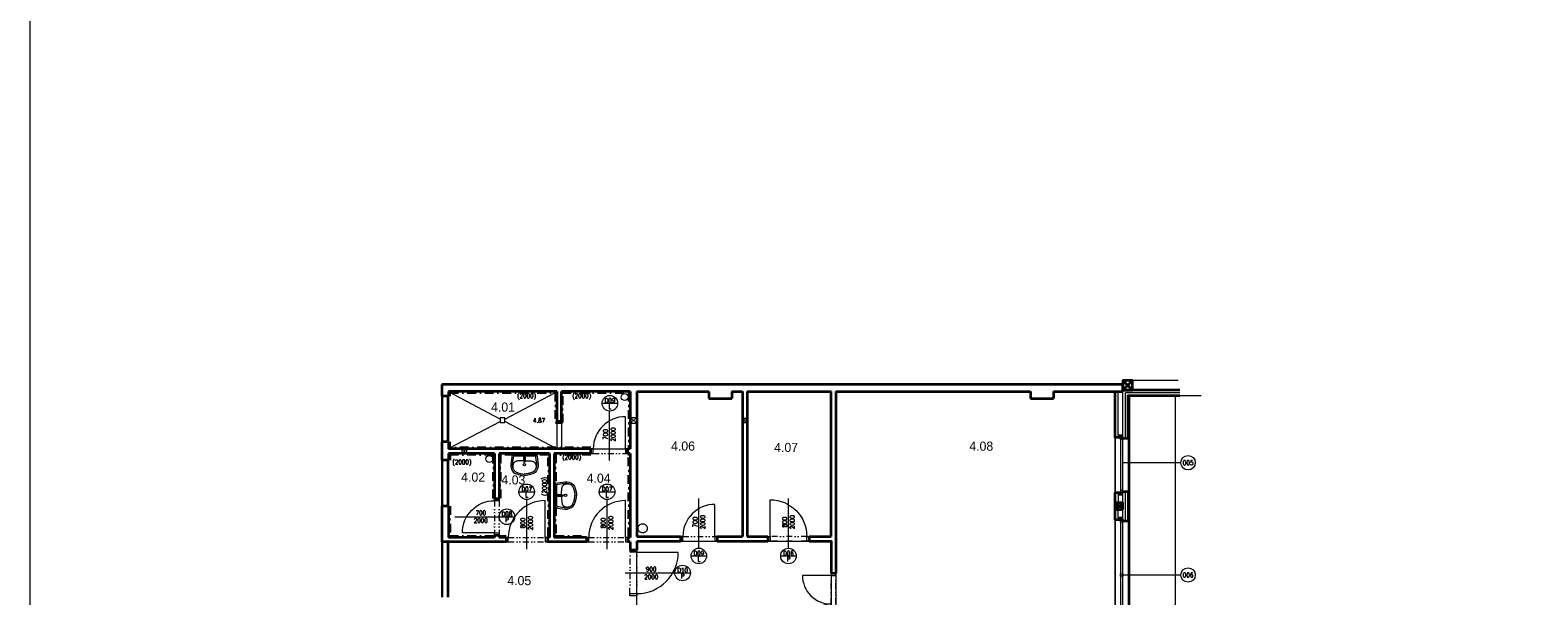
# Model space of a CAD drawing. Header units: millimetres. Extents: x -485339 to 350584, y -2181201 to -313328.
# Tile 38 of 115: x -83567 to -50737, y -1143061 to -1130730. Entities that reach past the tile are written whole.
import ezdxf
from ezdxf.enums import TextEntityAlignment as Align

# ---------------------------------------------------------------- set-up
doc = ezdxf.new("R2010")
doc.units = ezdxf.units.MM
doc.header["$LTSCALE"] = 10
for name, pattern in [('DASHDOT', [25.4, 12.7, -6.35, 0, -6.35]), ('DASHED', [19.05, 12.7, -6.35]), ('DĚLICÍ2', [15.875, 6.35, -3.175, 0, -3.175, 0, -3.175])]:
    doc.linetypes.add(name, pattern=pattern)
for name, color, linetype, lineweight in [('1VZT', 150, 'DASHED', 18), ('N_dveře', 10, 'Continuous', 18), ('N_ker.dlažba', 10, 'DASHDOT', 35), ('N_okna', 10, 'Continuous', 18), ('N_okna_konst_prof', 10, 'Continuous', 18), ('N_popis', 10, 'Continuous', 18), ('N_popis_otvory', 10, 'Continuous', 18), ('N_zařiz_předměty', 10, 'Continuous', 18), ('N_čáry_obrys', 10, 'Continuous', 35), ('N_čáry_obv.plášt', 212, 'Continuous', 18), ('N_čáry_obv.plášt_obrys', 212, 'Continuous', 35), ('N_čáry_plné', 10, 'Continuous', 18), ('PBŘ', 160, 'Continuous', 18), ('St__otvory_dveře', 40, 'Continuous', 18), ('St_lehký obvodový plášť', 152, 'Continuous', 18), ('St_otvory_okna', 40, 'Continuous', 18), ('St_plocha_místnosti', 250, 'Continuous', 18), ('St_sloupy_opláštění_půdorys', 25, 'Continuous', 35), ('St_čáry_obrys', 5, 'Continuous', 35), ('St_čáry_plné', 250, 'Continuous', 18), ('ZTI_ST_kanalda', 234, 'Continuous', 18)]:
    doc.layers.add(name, color=color, linetype=linetype, lineweight=lineweight)
doc.layers.add('St_plocha_místn', color=140, linetype='Continuous', lineweight=18, plot=False)
doc.styles.add('Andy', font='txt')
doc.styles.get("Standard").update_dxf_attribs({"font": 'simplex.shx', "width": 0.8})
doc.linetypes.add('ZIGZAG', pattern='A,0.00254,-5.08,[131,ltypeshp.shx,S=5.08,R=0,X=-5.08,Y=0],-10.16,[131,ltypeshp.shx,S=5.08,R=180,X=5.08,Y=0],-5.08', length=20.32254)

# ---------------------------------------------------------------- blocks, each defined once
blk = doc.blocks.new('G$CC1796412')
at = {"layer": 'St__otvory_dveře', "color": 0, "ltscale": 2}
blk.add_lwpolyline([(850, 1), (850, 801)], dxfattribs=at)
at = {"layer": 'St__otvory_dveře', "ltscale": 2}
for points in [[(50, 0), (0, 0), (0, -100), (50, -100)], [(900, 1), (850, 1), (850, -99), (900, -99)]]:
    blk.add_lwpolyline(points, close=True, dxfattribs=at)
at = {"layer": 'St__otvory_dveře', "linetype": 'DĚLICÍ2', "ltscale": 2}
for points in [[(50, 0), (850, 1)], [(50, -100), (850, -99)]]:
    blk.add_lwpolyline(points, dxfattribs=at)
at = {"layer": 'St__otvory_dveře', "color": 0, "ltscale": 2}
blk.add_arc((850, 1), 800, 90, 180, dxfattribs=at)
blk = doc.blocks.new('G$CB4A84410')
at = {"layer": 'St__otvory_dveře', "ltscale": 2}
for points in [[(100, -50), (100, 0), (0, 0), (0, -50)], [(101, -800), (101, -750), (1, -750), (1, -800)]]:
    blk.add_lwpolyline(points, close=True, dxfattribs=at)
at = {"layer": 'St__otvory_dveře', "linetype": 'DĚLICÍ2', "ltscale": 2}
for points in [[(0, -50), (1, -750)], [(100, -50), (101, -750)]]:
    blk.add_lwpolyline(points, dxfattribs=at)
at = {"layer": 'St__otvory_dveře', "color": 0, "ltscale": 2}
blk.add_lwpolyline([(101, -750), (801, -750)], dxfattribs=at)
blk.add_arc((101, -750), 700, 0, 90, dxfattribs=at)
blk = doc.blocks.new('19252405')
at = {"color": 0}
for p, q in [((-456, 47), (-460, 0)), ((-438, 129), (-456, 47)), ((-415, 192), (-438, 129)), ((-424, 21), (-425, -2)), ((-424, -21), (-425, 2)), ((-422, 43), (-424, 21)), ((-418, 63), (-422, 43)), ((-414, 83), (-418, 63)), ((-402, 216), (-415, 192)), ((-410, 102), (-414, 83)), ((-405, 119), (-410, 102)), ((-399, 136), (-405, 119)), ((-388, 235), (-402, 216)), ((-394, 151), (-399, 136)), ((-389, 164), (-394, 151)), ((-383, 177), (-389, 164)), ((-354, 264), (-388, 235)), ((-378, 188), (-383, 177)), ((-372, 197), (-378, 188)), ((-367, 205), (-372, 197)), ((-361, 212), (-367, 205)), ((-355, 219), (-361, 212)), ((-349, 224), (-355, 219)), ((-297, 289), (-354, 264)), ((-343, 229), (-349, 224)), ((-336, 234), (-343, 229)), ((-328, 239), (-336, 234)), ((-320, 243), (-328, 239)), ((-311, 247), (-320, 243)), ((-303, 250), (-311, 247)), ((-295, 253), (-303, 250)), ((-297, 251), (-303, 250)), ((-256, 298), (-297, 289)), ((-289, 252), (-297, 251)), ((-287, 256), (-295, 253)), ((-281, 252), (-289, 252)), ((-280, 258), (-287, 256)), ((-273, 253), (-281, 252)), ((-274, 259), (-280, 258)), ((-268, 261), (-274, 259)), ((-264, 253), (-273, 253)), ((-263, 262), (-268, 261)), ((-257, 253), (-264, 253)), ((-257, 262), (-263, 262)), ((-252, 263), (-257, 262)), ((-250, 253), (-257, 253)), ((-206, 298), (-256, 298)), ((-247, 264), (-252, 263)), ((-243, 253), (-250, 253)), ((-242, 264), (-247, 264)), ((-237, 253), (-243, 253)), ((-236, 264), (-242, 264)), ((-231, 252), (-237, 253)), ((-229, 264), (-236, 264)), ((-226, 251), (-231, 252)), ((-220, 264), (-229, 264)), ((-220, 249), (-226, 251)), ((-208, 263), (-220, 264)), ((-213, 247), (-220, 249)), ((-207, 245), (-213, 247)), ((-194, 262), (-208, 263)), ((-200, 242), (-207, 245)), ((0, 270), (-206, 298)), ((-193, 238), (-200, 242)), ((-176, 260), (-194, 262)), ((-186, 234), (-193, 238)), ((-180, 230), (-186, 234)), ((-174, 225), (-180, 230)), ((-150, 257), (-176, 260)), ((-168, 219), (-174, 225)), ((-163, 212), (-168, 219)), ((-167, 8), (-168, 7)), ((-168, 7), (-168, 5)), ((-168, 5), (-168, 2)), ((-168, 2), (-168, 0)), ((-166, 11), (-167, 10)), ((-167, 10), (-167, 10)), ((-167, 10), (-167, 9)), ((-167, 9), (-167, 8)), ((-165, 12), (-166, 11)), ((-166, 11), (-166, 11)), ((-166, 11), (-166, 11)), ((-164, 12), (-165, 12)), ((-165, 12), (-165, 12)), ((-165, 12), (-165, 12)), ((-163, 13), (-164, 12)), ((-164, 12), (-164, 12)), ((-158, 205), (-163, 212)), ((-162, 13), (-163, 13)), ((-163, 13), (-163, 13)), ((-161, 13), (-162, 13)), ((-160, 13), (-161, 13)), ((-159, 13), (-160, 13)), ((-157, 13), (-159, 13)), ((-154, 197), (-158, 205)), ((-156, 13), (-157, 13)), ((-153, 13), (-156, 13)), ((-150, 188), (-154, 197)), ((-151, 13), (-153, 13)), ((-148, 13), (-151, 13)), ((-114, 252), (-150, 257)), ((-147, 178), (-150, 188)), ((-145, 14), (-148, 13)), ((-144, 167), (-147, 178)), ((-142, 14), (-145, 14)), ((-141, 155), (-144, 167)), ((-138, 14), (-142, 14)), ((-140, 141), (-141, 155)), ((-138, 127), (-140, 141)), ((-137, 112), (-138, 127)), ((-135, 14), (-138, 14)), ((-136, 95), (-137, 112)), ((-135, 78), (-136, 95)), ((-134, 59), (-135, 78)), ((-131, 14), (-135, 14)), ((-134, 40), (-134, 59)), ((-134, 20), (-134, 40)), ((-134, 14), (-134, 20)), ((-127, 14), (-131, 14)), ((-124, 14), (-127, 14)), ((-125, 9), (-126, 0)), ((-123, 17), (-125, 13)), ((-125, 13), (-125, 9)), ((-122, 18), (-123, 17)), ((-120, 19), (-122, 18)), ((-114, 18), (-120, 19)), ((-67, 245), (-114, 252)), ((-100, 15), (-114, 18)), ((-102, 16), (-104, 16)), ((-99, 16), (-102, 16)), ((-90, 12), (-100, 15)), ((-97, 16), (-99, 16)), ((-95, 16), (-97, 16)), ((-93, 16), (-95, 16)), ((-91, 16), (-93, 16)), ((-90, 17), (-91, 16)), ((-88, 17), (-90, 17)), ((-85, 12), (-90, 12)), ((-86, 17), (-88, 17)), ((-85, 17), (-86, 17)), ((-83, 17), (-85, 17)), ((-81, 12), (-85, 12)), ((-82, 17), (-83, 17)), ((-81, 17), (-82, 17)), ((-79, 17), (-81, 17)), ((-76, 13), (-81, 12)), ((-78, 17), (-79, 17)), ((-77, 17), (-78, 17)), ((-76, 18), (-77, 17)), ((-75, 18), (-76, 18)), ((-71, 14), (-76, 13)), ((-74, 18), (-75, 18)), ((-72, 18), (-74, 18)), ((-71, 18), (-72, 18)), ((-70, 18), (-71, 18)), ((-64, 15), (-71, 14)), ((-69, 18), (-70, 18)), ((-68, 18), (-69, 18)), ((-66, 18), (-68, 18)), ((-34, 240), (-67, 245)), ((-64, 18), (-66, 18)), ((-62, 18), (-64, 18)), ((-55, 17), (-55, 17)), ((-50, 13), (-50, 13)), ((-46, 7), (-46, 7)), ((-30, 235), (-30, -235)), ((0, 270), (0, -270)), ((-456, -47), (-460, 0)), ((-438, -130), (-456, -47)), ((-415, -192), (-438, -130)), ((-421, -43), (-424, -21)), ((-418, -63), (-421, -43)), ((-414, -83), (-418, -63)), ((-402, -216), (-415, -192)), ((-409, -102), (-414, -83)), ((-404, -120), (-409, -102)), ((-399, -136), (-404, -120)), ((-388, -235), (-402, -216)), ((-394, -151), (-399, -136)), ((-389, -165), (-394, -151)), ((-383, -177), (-389, -165)), ((-354, -264), (-388, -235)), ((-378, -188), (-383, -177)), ((-372, -197), (-378, -188)), ((-367, -205), (-372, -197)), ((-361, -212), (-367, -205)), ((-355, -219), (-361, -212)), ((-349, -224), (-355, -219)), ((-297, -289), (-354, -264)), ((-343, -229), (-349, -224)), ((-336, -234), (-343, -229)), ((-328, -239), (-336, -234)), ((-320, -243), (-328, -239)), ((-311, -247), (-320, -243)), ((-303, -250), (-311, -247)), ((-296, -251), (-303, -250)), ((-295, -253), (-303, -250)), ((-256, -298), (-297, -289)), ((-289, -252), (-296, -251)), ((-287, -256), (-295, -253)), ((-281, -253), (-289, -252)), ((-280, -258), (-287, -256)), ((-272, -253), (-281, -253)), ((-273, -260), (-280, -258)), ((-268, -261), (-273, -260)), ((-264, -253), (-272, -253)), ((-262, -262), (-268, -261)), ((-256, -254), (-264, -253)), ((-257, -263), (-262, -262)), ((-252, -263), (-257, -263)), ((-249, -254), (-256, -254)), ((-206, -298), (-256, -298)), ((-247, -264), (-252, -263)), ((-243, -253), (-249, -254)), ((-242, -264), (-247, -264)), ((-237, -253), (-243, -253)), ((-236, -264), (-242, -264)), ((-231, -252), (-237, -253)), ((-229, -264), (-236, -264)), ((-226, -251), (-231, -252)), ((-219, -264), (-229, -264)), ((-220, -249), (-226, -251)), ((-213, -247), (-220, -249)), ((-208, -263), (-219, -264)), ((-207, -245), (-213, -247)), ((-194, -262), (-208, -263)), ((-200, -242), (-207, -245)), ((0, -270), (-206, -298)), ((-193, -238), (-200, -242)), ((-176, -260), (-194, -262)), ((-186, -234), (-193, -238)), ((-180, -230), (-186, -234)), ((-174, -225), (-180, -230)), ((-150, -257), (-176, -260)), ((-168, -219), (-174, -225)), ((-168, -2), (-168, 0)), ((-168, -5), (-168, -2)), ((-168, -7), (-168, -5)), ((-167, -8), (-168, -7)), ((-163, -212), (-168, -219)), ((-167, -9), (-167, -8)), ((-167, -10), (-167, -9)), ((-166, -11), (-167, -10)), ((-167, -10), (-167, -10)), ((-165, -12), (-166, -11)), ((-166, -11), (-166, -11)), ((-166, -11), (-166, -11)), ((-164, -12), (-165, -12)), ((-165, -12), (-165, -12)), ((-165, -12), (-165, -12)), ((-164, -13), (-164, -12)), ((-163, -13), (-164, -13)), ((-162, -13), (-163, -13)), ((-163, -13), (-163, -13)), ((-158, -205), (-163, -212)), ((-161, -13), (-162, -13)), ((-160, -13), (-161, -13)), ((-159, -13), (-160, -13)), ((-157, -13), (-159, -13)), ((-154, -197), (-158, -205)), ((-156, -13), (-157, -13)), ((-153, -13), (-156, -13)), ((-150, -188), (-154, -197)), ((-151, -13), (-153, -13)), ((-148, -14), (-151, -13)), ((-147, -178), (-150, -188)), ((-114, -252), (-150, -257)), ((-145, -14), (-148, -14)), ((-144, -167), (-147, -178)), ((-142, -14), (-145, -14)), ((-141, -155), (-144, -167)), ((-138, -14), (-142, -14)), ((-139, -141), (-141, -155)), ((-138, -127), (-139, -141)), ((-135, -14), (-138, -14)), ((-137, -112), (-138, -127)), ((-135, -95), (-137, -112)), ((-131, -14), (-135, -14)), ((-134, -60), (-135, -78)), ((-135, -78), (-135, -95)), ((-133, -14), (-134, -21)), ((-134, -21), (-134, -40)), ((-134, -40), (-134, -60)), ((-127, -14), (-131, -14)), ((-124, -14), (-127, -14)), ((-125, -9), (-126, 0)), ((-125, -13), (-125, -9)), ((-123, -17), (-125, -13)), ((-122, -18), (-123, -17)), ((-120, -19), (-122, -18)), ((-114, -18), (-120, -19)), ((-100, -15), (-114, -18)), ((-67, -245), (-114, -252)), ((-102, -16), (-104, -16)), ((-99, -16), (-102, -16)), ((-90, -12), (-100, -15)), ((-97, -16), (-99, -16)), ((-95, -16), (-97, -16)), ((-93, -16), (-95, -16)), ((-91, -17), (-93, -16)), ((-90, -17), (-91, -17)), ((-85, -12), (-90, -12)), ((-88, -17), (-90, -17)), ((-86, -17), (-88, -17)), ((-85, -17), (-86, -17)), ((-81, -12), (-85, -12)), ((-83, -17), (-85, -17)), ((-82, -17), (-83, -17)), ((-81, -17), (-82, -17)), ((-76, -13), (-81, -12)), ((-79, -17), (-81, -17)), ((-78, -17), (-79, -17)), ((-77, -18), (-78, -17)), ((-76, -18), (-77, -18)), ((-71, -14), (-76, -13)), ((-75, -18), (-76, -18)), ((-74, -18), (-75, -18)), ((-72, -18), (-74, -18)), ((-71, -18), (-72, -18)), ((-64, -15), (-71, -14)), ((-70, -18), (-71, -18)), ((-69, -18), (-70, -18)), ((-68, -18), (-69, -18)), ((-66, -18), (-68, -18)), ((-34, -240), (-67, -245)), ((-64, -18), (-66, -18)), ((-62, -18), (-64, -18)), ((-55, -17), (-55, -17)), ((-50, -13), (-50, -13)), ((-46, -7), (-46, -7)), ((-45, 0), (-45, 0))]:
    blk.add_line(p, q, dxfattribs=at)
for centre, major_axis, start_param, end_param in [((-220, 0), (19.1, 19.1), 0.785398, 7.068583), ((-63, 0), (-9.75, 9.75), -0.785398, 5.497787), ((-63, 0), (10.6, 10.6), 3.881371, 7.115283), ((-62, 3), (-10.9, 10.9), -1.209553, -0.785152), ((-62, 1), (11.9, 11.9), 6.239989, 6.644428), ((-63, 1), (-12.9, 12.9), 4.290124, 4.669192), ((-65, 0), (-14, 14), 3.927237, 4.290124), ((-35, 235), (3.54, 3.54), 5.498034, 6.914051), ((-62, -3), (-10.9, 10.9), 2.356441, 2.780842), ((-62, -1), (11.9, 11.9), 4.351639, 4.756078), ((-63, -1), (-12.9, 12.9), 3.185282, 3.564351), ((-65, 0), (-14, 14), 3.564351, 3.927237), ((-35, -235), (-3.54, 3.54), 2.51122, 3.927237)]:
    blk.add_ellipse(centre, major_axis=major_axis, ratio=1, start_param=start_param, end_param=end_param, dxfattribs=at)
blk = doc.blocks.new('G$CBB62DE26')
at = {"layer": 'St_sloupy_opláštění_půdorys', "ltscale": 2}
blk.add_lwpolyline([(-75, -150), (75, -150), (75, 0), (-75, 0)], close=True, dxfattribs=at)
for points in [[(-75, 0), (75, -150)], [(75, 0), (-75, -150)]]:
    blk.add_lwpolyline(points, dxfattribs=at)
blk = doc.blocks.new('G$CCBB459BE')
at = {"layer": 'St__otvory_dveře', "color": 0, "ltscale": 2}
for points in [[(50, 101), (50, 726)], [(1300, 101), (1300, 726)]]:
    blk.add_lwpolyline(points, dxfattribs=at)
at = {"layer": 'St__otvory_dveře', "ltscale": 2}
for points in [[(50, 100), (0, 100), (0, 0), (50, 0)], [(1350, 101), (1300, 101), (1300, 1), (1350, 1)]]:
    blk.add_lwpolyline(points, close=True, dxfattribs=at)
at = {"layer": 'St__otvory_dveře', "linetype": 'DĚLICÍ2', "ltscale": 2}
for points in [[(50, 100), (1300, 101)], [(50, 0), (1300, 1)]]:
    blk.add_lwpolyline(points, dxfattribs=at)
at = {"layer": 'St__otvory_dveře', "color": 0, "ltscale": 2}
for centre, start, end in [((50, 101), 359.9631, 90), ((1300, 101), 90, 180.0369)]:
    blk.add_arc(centre, 625, start, end, dxfattribs=at)
blk = doc.blocks.new('G$CD8DE4D11')
at = {"layer": 'St__otvory_dveře', "ltscale": 2}
for points in [[(-150, -50), (-150, 0), (0, 0), (0, -50)], [(-151, -1000), (-151, -950), (-1, -950), (-1, -1000)]]:
    blk.add_lwpolyline(points, close=True, dxfattribs=at)
at = {"layer": 'St__otvory_dveře', "linetype": 'DĚLICÍ2', "ltscale": 2}
for points in [[(-150, -50), (-151, -950)], [(0, -50), (-1, -950)]]:
    blk.add_lwpolyline(points, dxfattribs=at)
at = {"layer": 'St__otvory_dveře', "color": 0, "ltscale": 2}
blk.add_lwpolyline([(-151, -950), (-1051, -950)], dxfattribs=at)
blk.add_arc((-151, -950), 900, 90, 180, dxfattribs=at)
blk = doc.blocks.new('G$C9C144299')
at = {"layer": 'St_lehký obvodový plášť', "color": 0, "ltscale": 2}
for points in [[(0, -50), (2400, -50), (2400, 0), (0, 0)], [(0, -50), (0, -50), (0, 0), (0, 0)], [(0, -50), (0, -50), (0, 0), (0, 0)], [(0, -50), (50, -50), (50, 0), (0, 0)], [(1225, -50), (1175, -50), (1175, 0), (1225, 0)], [(2400, -50), (2350, -50), (2350, 0), (2400, 0)]]:
    blk.add_lwpolyline(points, close=True, dxfattribs=at)
blk = doc.blocks.new('G$C2A6251B2')
at = {"layer": 'St_lehký obvodový plášť', "color": 0, "ltscale": 2}
for points in [[(0, -50), (1200, -50), (1200, 0), (0, 0)], [(0, -50), (50, -50), (50, 0), (0, 0)], [(1200, -50), (1150, -50), (1150, 0), (1200, 0)]]:
    blk.add_lwpolyline(points, close=True, dxfattribs=at)
blk = doc.blocks.new('G$C0F2906C7')
at = {"layer": 'St_sloupy_opláštění_půdorys', "ltscale": 2}
blk.add_lwpolyline([(-105, -105), (105, -105), (105, 105), (-105, 105)], close=True, dxfattribs=at)
for points in [[(-105, 105), (105, -105)], [(105, 105), (-105, -105)]]:
    blk.add_lwpolyline(points, dxfattribs=at)

msp = doc.modelspace()

# ---------------------------------------------------------------- linework, layer by layer
at = {"layer": '1VZT', "ltscale": 0.1}
for points in [[(-70354.9, -1139173), (-70504.9, -1139298), (-70354.9, -1139298), (-70504.9, -1139173)], [(-68054.9, -1139285.5), (-67954.9, -1139285.5), (-68054.9, -1139185.5), (-67954.9, -1139185.5)], [(-74063.8, -1139956.2), (-74163.8, -1139856.2), (-74163.8, -1139956.2), (-74063.8, -1139856.2)]]:
    msp.add_lwpolyline(points, close=True, dxfattribs=at)
msp.add_circle((-70229.9, -1141588), 100, dxfattribs=at)
at = {"layer": 'N_ker.dlažba', "ltscale": 1.5}
for points in [[(-74429.9, -1138706.1), (-74429.9, -1138631.2), (-72124.9, -1138631.2)], [(-72124.9, -1138631.2), (-72124.9, -1139281.2), (-71974.9, -1139281.2), (-71974.9, -1138631.2)], [(-71974.9, -1138631.2), (-70529.9, -1138631.2), (-70529.9, -1139831.2), (-70554.9, -1139831.2)], [(-71354.9, -1139831.2), (-74429.9, -1139831.2), (-74429.9, -1139706.1)], [(-73479.9, -1140936.2), (-73479.9, -1139981.2), (-74429.9, -1139981.2), (-74429.9, -1140106.2)], [(-72304.9, -1141761.2), (-72279.9, -1141761.2), (-72279.9, -1139981.2), (-73329.9, -1139981.2), (-73329.9, -1140936.2)], [(-71354.9, -1139981.2), (-72129.9, -1139981.2), (-72129.9, -1141761.2), (-71454.9, -1141761.2)], [(-70554.9, -1141761.2), (-70529.9, -1141761.2), (-70529.9, -1139981.2), (-70554.9, -1139981.2)], [(-74429.9, -1141106.2), (-74429.9, -1141761.2), (-73479.9, -1141761.2), (-73479.9, -1141736.2)], [(-73329.9, -1141736.2), (-73329.9, -1141761.2), (-73204.9, -1141761.2)]]:
    msp.add_lwpolyline(points, dxfattribs=at)
at = {"layer": 'N_okna_konst_prof'}
for points in [[(-59874.9, -1139556.2), (-59874.9, -1138606.2)], [(-59874.9, -1139606.2), (-59774.9, -1139556.2)], [(-59874.9, -1139556.2), (-59774.9, -1139606.2)], [(-59874.9, -1140856.2), (-59774.9, -1140806.2)], [(-59874.9, -1140806.2), (-59774.9, -1140856.2)], [(-59874.9, -1140856.2), (-59874.9, -1141031.2)], [(-59874.9, -1141356.2), (-59874.9, -1141181.2)], [(-59874.9, -1141406.2), (-59774.9, -1141356.2)], [(-59874.9, -1141356.2), (-59774.9, -1141406.2)]]:
    msp.add_lwpolyline(points, dxfattribs=at)
for points in [[(-59774.9, -1139606.2), (-59774.9, -1139556.2), (-59874.9, -1139556.2), (-59874.9, -1139606.2)], [(-59774.9, -1140856.2), (-59774.9, -1140806.2), (-59874.9, -1140806.2), (-59874.9, -1140856.2)], [(-59774.9, -1141406.2), (-59774.9, -1141356.2), (-59874.9, -1141356.2), (-59874.9, -1141406.2)]]:
    msp.add_lwpolyline(points, close=True, dxfattribs=at)
at = {"layer": 'N_popis_otvory'}
for points in [[(-70954.9, -1140112.6), (-70954.9, -1139031.3)], [(-58512.1, -1140159), (-59775.6, -1140159)], [(-72754.9, -1142042.6), (-72754.9, -1140961.3)], [(-71004.9, -1142042.6), (-71004.9, -1140961.3)], [(-69004.9, -1142023.4), (-69004.9, -1140942.2)], [(-67054.9, -1142023.4), (-67054.9, -1140942.2)], [(-74322.8, -1141336.2), (-73241.5, -1141336.2)], [(-70612.2, -1142561.1), (-69530.9, -1142561.1)], [(-58512.1, -1142606.2), (-59775.6, -1142606.2)]]:
    msp.add_lwpolyline(points, dxfattribs=at)
for centre, radius in [((-70943.8, -1138862.7), 169), ((-58354.8, -1140159), 157.3), ((-72754.9, -1140792.4), 169), ((-71004.9, -1140792.4), 169), ((-73186.3, -1141336.5), 169), ((-69006.8, -1142190.4), 169), ((-67054.8, -1142192), 169), ((-69360.2, -1142561.3), 169), ((-58354.8, -1142606.2), 157.3)]:
    msp.add_circle(centre, radius, dxfattribs=at)
at = {"layer": 'N_čáry_obrys'}
for points in [[(-59774.9, -1139626.2), (-59774.9, -1139606.2), (-59937.9, -1139606.2), (-59937.9, -1138606.2)], [(-59937.9, -1141031.2), (-59937.9, -1140806.2), (-59774.9, -1140806.2), (-59774.9, -1140786.2)], [(-59774.9, -1141426.2), (-59774.9, -1141406.2), (-59937.9, -1141406.2), (-59937.9, -1141031.2)]]:
    msp.add_lwpolyline(points, dxfattribs=at)
at = {"layer": 'N_čáry_obv.plášt'}
msp.add_line((-59654.9, -1138696.2), (-59655.6, -1157078.9), dxfattribs=at)
at = {"layer": 'N_čáry_obv.plášt', "ltscale": 2}
for points in [[(-58531.2, -1138576.2), (-59774.9, -1138576.2)], [(-59774.9, -1139606.2), (-59774.9, -1138606.2)], [(-59654.9, -1139606.2), (-59654.9, -1138696.2)], [(-58531.2, -1138696.2), (-59654.9, -1138696.2)]]:
    msp.add_lwpolyline(points, dxfattribs=at)
at = {"layer": 'N_čáry_obv.plášt', "linetype": 'ZIGZAG'}
for points in [[(-59714.9, -1139626.2), (-59714.9, -1138636.2)], [(-58531.2, -1138636.2), (-59714.9, -1138636.2)], [(-59714.9, -1141426.2), (-59714.9, -1140786.2)]]:
    msp.add_lwpolyline(points, dxfattribs=at)
at = {"layer": 'N_čáry_obv.plášt'}
msp.add_lwpolyline([(-59774.9, -1141426.2), (-59774.9, -1140786.2)], dxfattribs=at)
at = {"layer": 'N_čáry_obv.plášt_obrys', "ltscale": 2}
for p, q in [((-59775.6, -1139626.2), (-59655.6, -1139626.2)), ((-59775.6, -1140786.2), (-59655.6, -1140786.2)), ((-59655.6, -1140786.2), (-59655.6, -1141426.2)), ((-59775.6, -1141426.2), (-59655.6, -1141426.2))]:
    msp.add_line(p, q, dxfattribs=at)
at = {"layer": 'N_čáry_obv.plášt_obrys'}
for points in [[(-58531.9, -1138576.2), (-59775.6, -1138576.2)], [(-59655.6, -1139626.2), (-59655.6, -1138696.2), (-58531.9, -1138696.2)]]:
    msp.add_lwpolyline(points, dxfattribs=at)
at = {"layer": 'N_čáry_plné', "ltscale": 2}
msp.add_line((-59624.9, -1157216.2), (-59624.9, -1138696.2), dxfattribs=at)
at = {"layer": 'N_čáry_plné'}
for points in [[(-71112.8, -1138862.7), (-70774.8, -1138862.7)], [(-72923.9, -1140792.4), (-72585.9, -1140792.4)], [(-71173.9, -1140792.4), (-70835.9, -1140792.4)], [(-73355.3, -1141336.5), (-73017.3, -1141336.5)], [(-69175.8, -1142190.4), (-68837.8, -1142190.4)], [(-67223.8, -1142192), (-66885.8, -1142192)], [(-69529.1, -1142561.3), (-69191.2, -1142561.3)]]:
    msp.add_lwpolyline(points, dxfattribs=at)
at = {"layer": 'N_čáry_plné', "ltscale": 2}
for points in [[(-59937.9, -1138606.2), (-59937.9, -1141031.2)], [(-59874.9, -1139593.7), (-59925.4, -1139593.7), (-59925.4, -1138606.2)], [(-59925.4, -1141031.2), (-59925.4, -1140818.7), (-59874.9, -1140818.7)], [(-59937.9, -1141181.2), (-59937.9, -1143806.2)], [(-59874.9, -1141393.7), (-59925.4, -1141393.7), (-59925.4, -1141181.2)]]:
    msp.add_lwpolyline(points, dxfattribs=at)
at = {"layer": 'PBŘ', "lineweight": 18}
msp.add_lwpolyline([(-83567.2, -1070408.7), (-24367.3, -1071801.8), (-24367.3, -1167020.6), (-83567.2, -1165627.5)], close=True, dxfattribs=at)
at = {"layer": 'St__otvory_dveře', "ltscale": 2}
msp.add_lwpolyline([(-73042.9, -1139856.2), (-73042.9, -1139856.2), (-73092.9, -1139856.2), (-73092.9, -1139856.2)], close=True, dxfattribs=at)
msp.add_lwpolyline([(-73042.9, -1139856.2), (-73042.9, -1139856.2), (-73092.9, -1139856.2), (-73092.9, -1139856.2)], close=True, dxfattribs=at)
msp.add_lwpolyline([(-73042.9, -1139806.2), (-73042.9, -1139856.2)], dxfattribs=at)
at = {"layer": 'St_otvory_okna', "ltscale": 2}
for points in [[(-74579.9, -1139706.1), (-74579.9, -1138706.1)], [(-74479.9, -1139706.1), (-74479.9, -1138706.1)], [(-74579.9, -1141106.2), (-74579.9, -1140106.2)], [(-74479.9, -1141106.2), (-74479.9, -1140106.2)], [(-74579.9, -1143086.2), (-74579.9, -1141886.2)], [(-74479.9, -1143086.2), (-74479.9, -1141886.2)]]:
    msp.add_lwpolyline(points, dxfattribs=at)
at = {"layer": 'St_plocha_místn'}
for points in [[(-70504.9, -1139856.2), (-70504.9, -1138606.2), (-71999.9, -1138606.2), (-71999.9, -1139256.2), (-72099.9, -1139256.2), (-72099.9, -1138606.2), (-74454.9, -1138606.2), (-74454.9, -1139856.2)], [(-59937.9, -1138606.2), (-61284.9, -1138606.2), (-61284.9, -1138756.2), (-61784.9, -1138756.2), (-61784.9, -1138606.2), (-66024.9, -1138606.2), (-66024.9, -1144181.2), (-59937.9, -1144181.2)], [(-66124.9, -1146836.2), (-70354.9, -1146836.2), (-70354.9, -1141866.2), (-66124.9, -1141866.2)]]:
    msp.add_lwpolyline(points, close=True, dxfattribs=at)
at = {"layer": 'St_čáry_obrys', "ltscale": 2}
for points in [[(-74604.9, -1138456.2), (-74604.9, -1138706.1)], [(-59774.9, -1138456.2), (-74604.9, -1138456.2)], [(-59774.9, -1138606.2), (-59774.9, -1138456.2)], [(-74454.9, -1138706.1), (-74604.9, -1138706.1)], [(-74454.9, -1138606.2), (-74454.9, -1138706.1)], [(-72099.9, -1138606.2), (-74454.9, -1138606.2)], [(-72099.9, -1138606.2), (-72099.9, -1139256.2), (-71999.9, -1139256.2), (-71999.9, -1138606.2)], [(-70504.9, -1138606.2), (-71999.9, -1138606.2)], [(-70504.9, -1138606.2), (-70504.9, -1139856.2)], [(-70354.9, -1138606.2), (-70354.9, -1141766.2)], [(-70354.9, -1138606.2), (-68789.1, -1138606.2)], [(-68789.1, -1138606.2), (-68789.1, -1138756.2)], [(-68789.1, -1138756.2), (-68289.1, -1138756.2)], [(-68289.1, -1138606.2), (-68054.9, -1138606.2)], [(-68289.1, -1138606.2), (-68289.1, -1138756.2)], [(-68054.9, -1138606.2), (-68054.9, -1141766.2)], [(-67954.9, -1138606.2), (-67954.9, -1141766.2)], [(-67954.9, -1138606.2), (-66124.9, -1138606.2)], [(-66124.9, -1141766.2), (-66124.9, -1138606.2)], [(-66024.9, -1138606.2), (-61784.9, -1138606.2)], [(-66024.9, -1138606.2), (-66024.9, -1142566.2)], [(-61784.9, -1138606.2), (-61784.9, -1138756.2)], [(-61784.9, -1138756.2), (-61284.9, -1138756.2)], [(-61284.9, -1138606.2), (-59774.9, -1138606.2)], [(-61284.9, -1138606.2), (-61284.9, -1138756.2)], [(-74604.9, -1139706.1), (-74604.9, -1140106.2)], [(-74454.9, -1139706.1), (-74604.9, -1139706.1)], [(-74454.9, -1139706.1), (-74454.9, -1139856.2)], [(-71354.9, -1139856.2), (-74454.9, -1139856.2)], [(-71354.9, -1139956.2), (-71354.9, -1139856.2)], [(-70504.9, -1139856.2), (-70554.9, -1139856.2)], [(-70554.9, -1139956.2), (-70554.9, -1139856.2)], [(-74454.9, -1140106.2), (-74604.9, -1140106.2)], [(-74454.9, -1139956.2), (-74454.9, -1140106.2)], [(-73454.9, -1139956.2), (-74454.9, -1139956.2)], [(-73454.9, -1139956.2), (-73454.9, -1140936.2)], [(-73354.9, -1139956.2), (-73354.9, -1140936.2)], [(-72254.9, -1139956.2), (-73354.9, -1139956.2)], [(-72254.9, -1139956.2), (-72254.9, -1141786.2)], [(-72154.9, -1139956.2), (-72154.9, -1141786.2)], [(-71354.9, -1139956.2), (-72154.9, -1139956.2)], [(-70504.9, -1139956.2), (-70554.9, -1139956.2)], [(-70504.9, -1139956.2), (-70504.9, -1141786.2)], [(-74604.9, -1141106.2), (-74604.9, -1141886.2)], [(-74454.9, -1141106.2), (-74604.9, -1141106.2)], [(-74454.9, -1141106.2), (-74454.9, -1141786.2)], [(-73454.9, -1140936.2), (-73354.9, -1140936.2)], [(-73454.9, -1141786.2), (-74454.9, -1141786.2)], [(-73454.9, -1141736.2), (-73454.9, -1141786.2)], [(-73454.9, -1141736.2), (-73354.9, -1141736.2)], [(-73354.9, -1141736.2), (-73354.9, -1141786.2)], [(-73204.9, -1141786.2), (-73354.9, -1141786.2)], [(-73204.9, -1141786.2), (-73204.9, -1141886.2)], [(-72304.9, -1141786.2), (-72304.9, -1141886.2)], [(-72254.9, -1141786.2), (-72304.9, -1141786.2)], [(-71454.9, -1141786.2), (-72154.9, -1141786.2)], [(-71454.9, -1141786.2), (-71454.9, -1141886.2)], [(-70554.9, -1141786.2), (-70554.9, -1141886.2)], [(-70504.9, -1141786.2), (-70554.9, -1141786.2)], [(-70354.9, -1141766.2), (-69404.9, -1141766.2)], [(-69404.9, -1141766.2), (-69404.9, -1141866.2)], [(-68604.9, -1141766.2), (-68604.9, -1141866.2)], [(-68604.9, -1141766.2), (-68054.9, -1141766.2)], [(-67954.9, -1141766.2), (-67504.9, -1141766.2)], [(-67504.9, -1141766.2), (-67504.9, -1141866.2)], [(-66604.9, -1141766.2), (-66604.9, -1141866.2)], [(-66604.9, -1141766.2), (-66124.9, -1141766.2)], [(-73204.9, -1141886.2), (-74604.9, -1141886.2)], [(-71454.9, -1141886.2), (-72304.9, -1141886.2)], [(-70504.9, -1141886.2), (-70554.9, -1141886.2)], [(-70504.9, -1141886.2), (-70504.9, -1142061.2)], [(-70504.9, -1142061.2), (-70354.9, -1142061.2)], [(-70354.9, -1141866.2), (-70354.9, -1142061.2)], [(-70354.9, -1141866.2), (-69404.9, -1141866.2)], [(-68604.9, -1141866.2), (-67504.9, -1141866.2)], [(-66604.9, -1141866.2), (-66124.9, -1141866.2), (-66124.9, -1142566.2)], [(-66124.9, -1142566.2), (-66024.9, -1142566.2)]]:
    msp.add_lwpolyline(points, dxfattribs=at)
at = {"layer": 'St_čáry_plné'}
msp.add_lwpolyline([(-58570.1, -1138366.2), (-59564.9, -1138366.2)], dxfattribs=at)
at = {"layer": 'St_čáry_plné', "ltscale": 2}
for points in [[(-74604.9, -1139706.1), (-74604.9, -1138706.1)], [(-74454.9, -1138706.1), (-74454.9, -1139706.1)], [(-73333, -1139207.8), (-74429.9, -1138631.2)], [(-73233, -1139208.1), (-72124.9, -1138631.2)], [(-59624.9, -1138696.2), (-58070.3, -1138696.2)], [(-59624.9, -1147126.2), (-58624.9, -1147126.2), (-58624.9, -1138696.2)], [(-74429.9, -1139831.2), (-73333, -1139260.1)], [(-72099.9, -1139856.2), (-73233, -1139260.4)], [(-72099.9, -1139256.2), (-72099.9, -1139856.2)], [(-71999.9, -1139256.2), (-71999.9, -1139856.2)], [(-74604.9, -1141106.2), (-74604.9, -1140106.2)], [(-74454.9, -1140106.2), (-74454.9, -1141106.2)], [(-74604.9, -1143086.2), (-74604.9, -1141886.2)], [(-74454.9, -1141886.2), (-74454.9, -1143086.2)]]:
    msp.add_lwpolyline(points, dxfattribs=at)
msp.add_lwpolyline([(-73233, -1139284.1), (-73233, -1139184.1), (-73333, -1139184.1), (-73333, -1139284.1)], close=True, dxfattribs=at)
at = {"layer": 'ZTI_ST_kanalda', "ltscale": 2}
for centre in [(-70620.5, -1138726.6), (-73570.5, -1140076.6)]:
    msp.add_circle(centre, 75, dxfattribs=at)

# ---------------------------------------------------------------- block references
at = {"layer": 'N_dveře', "ltscale": 2}
for name, p, rotation in [('G$CB4A84410', (-71354.9, -1139956.2), 90), ('G$CB4A84410', (-69404.9, -1141867), 90), ('G$CD8DE4D11', (-70505.7, -1143061.1), 180), ('G$CCBB459BE', (-66024.9, -1143916.2), 90)]:
    msp.add_blockref(name, p, dxfattribs=dict(at, rotation=rotation))
at = {"layer": 'N_dveře', "ltscale": 2, "xscale": -1}
for name, p in [('G$CB4A84410', (-73354.9, -1140936.2)), ('G$CC1796412', (-66604.9, -1141767))]:
    msp.add_blockref(name, p, dxfattribs=at)
at = {"layer": 'N_dveře', "ltscale": 2}
for p in [(-73204.9, -1141786.2), (-71454.9, -1141786.2)]:
    msp.add_blockref('G$CC1796412', p, dxfattribs=at)
at = {"layer": 'N_okna', "ltscale": 2, "rotation": 90}
for name, p in [('G$C2A6251B2', (-59825.6, -1140806.2)), ('G$C9C144299', (-59825.6, -1143806.2))]:
    msp.add_blockref(name, p, dxfattribs=at)
at = {"layer": 'N_zařiz_předměty'}
for p, rotation in [((-72804.9, -1139981.2), 89.99999999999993), ((-72129.9, -1140871.2), 179.9999999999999)]:
    msp.add_blockref('19252405', p, dxfattribs=dict(at, rotation=rotation))
at = {"layer": 'St_sloupy_opláštění_půdorys', "ltscale": 2, "rotation": 90}
for name, p in [('G$C0F2906C7', (-59669.9, -1138471.2)), ('G$CBB62DE26', (-59924.9, -1141106.2))]:
    msp.add_blockref(name, p, dxfattribs=at)

# ---------------------------------------------------------------- texts
at = {"layer": 'N_popis', "width": 0.8}
for p in [(-72963.4, -1138751.6), (-71765.3, -1138751.6), (-74371.9, -1140193), (-71982.2, -1140087.1)]:
    msp.add_text('(2000)', height=100, dxfattribs=at).set_placement(p)
msp.add_text('(2000)', height=100, rotation=90, dxfattribs=at).set_placement((-72317.7, -1140879.9))
at = {"layer": 'N_popis_otvory', "width": 0.8}
for s, p in [('D09', (-70943.8, -1138802.8)), ('L', (-70943.8, -1138932.6)), ('O05', (-58354.8, -1140159)), ('D07', (-72754.9, -1140732.5)), ('L', (-72754.9, -1140862.2)), ('D07', (-71004.9, -1140732.5)), ('L', (-71004.9, -1140862.2)), ('D08', (-73186.3, -1141276.7)), ('P', (-73186.3, -1141406.4)), ('D09', (-69006.8, -1142130.5)), ('D06', (-67054.8, -1142132.1)), ('D10', (-69360.2, -1142501.5)), ('L', (-69006.8, -1142260.2)), ('P', (-67054.8, -1142261.8)), ('P', (-69360.2, -1142631.2)), ('O06', (-58354.8, -1142606.2))]:
    msp.add_text(s, height=100, dxfattribs=at).set_placement(p, align=Align.MIDDLE_CENTER)
at = {"layer": 'N_popis_otvory', "char_height": 100, "width": 1342.526, "attachment_point": 5, "rotation": 90}
for s, insert in [('700\\P2000', (-70954.9, -1139544.2)), ('800\\P2000', (-72754.9, -1141474.2)), ('800\\P2000', (-71004.9, -1141474.2)), ('700\\P2000', (-69004.9, -1141455)), ('800\\P2000', (-67054.9, -1141455))]:
    msp.add_mtext(s, dxfattribs=dict(at, insert=insert))
at = {"layer": 'N_popis_otvory', "char_height": 100, "width": 1342.526, "attachment_point": 5}
for s, insert in [('700\\P2000', (-73754.4, -1141336.2)), ('900\\P2000', (-70043.7, -1142561.1))]:
    msp.add_mtext(s, dxfattribs=dict(at, insert=insert))
at = {"layer": 'St_plocha_místn', "width": 0.8}
msp.add_text('4.87', height=100, dxfattribs=at).set_placement((-72485.6, -1139235.2), align=Align.MIDDLE_CENTER)
at = {"layer": 'St_plocha_místnosti', "ltscale": 2, "style": 'Andy'}
for s, p in [('4.01', (-73530.3, -1139046.1)), ('4.06', (-69611.4, -1139895.3)), ('4.07', (-67365.9, -1139925.4)), ('4.08', (-63117.1, -1139897.4)), ('4.02', (-74180.8, -1140572.8)), ('4.03', (-73305, -1140633.1)), ('4.04', (-71449.2, -1140595.8)), ('4.05', (-73177.2, -1142827.7))]:
    msp.add_text(s, height=200, dxfattribs=at).set_placement(p)

doc.saveas('drawing.dxf')
